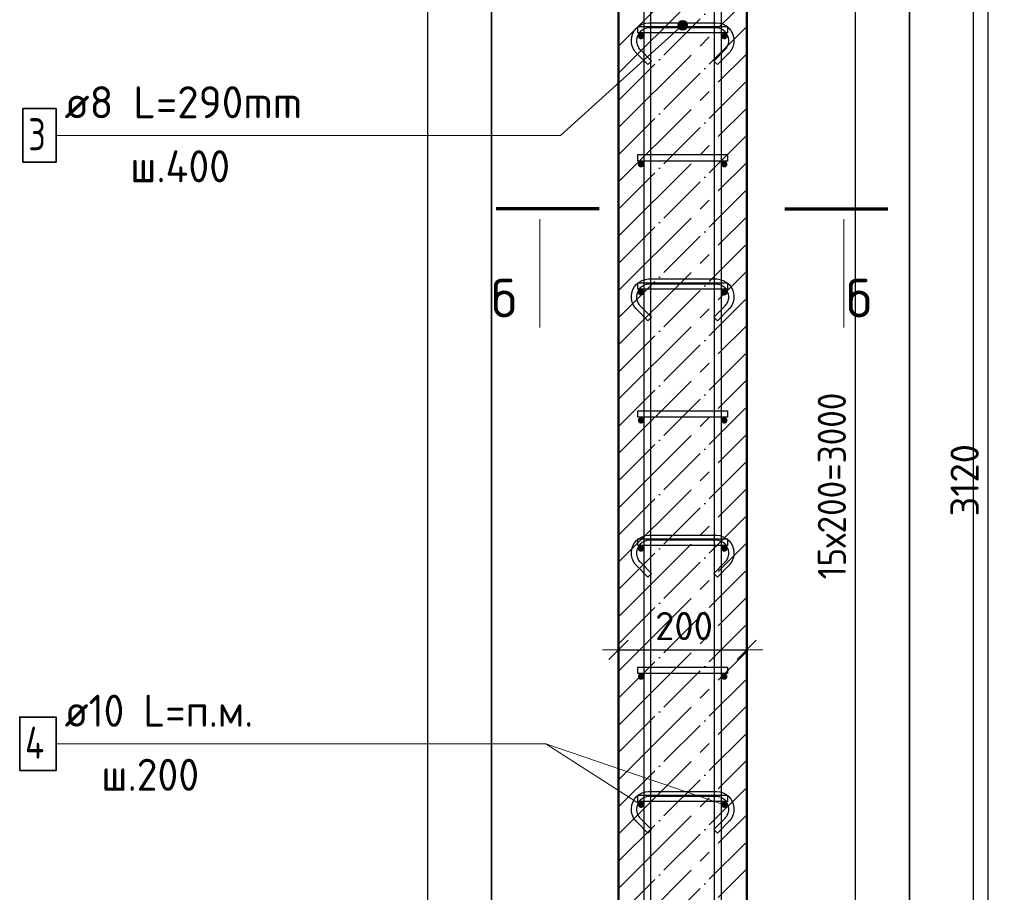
# Model space of a CAD drawing. Header units: millimetres. Extents: x -27380 to 48638, y 46540 to 72525.
# Tile 40 of 106: x -14866 to -13329, y 61149 to 62511. Entities that reach past the tile are written whole.
import ezdxf

# ---------------------------------------------------------------- set-up
doc = ezdxf.new("R2010")
doc.units = ezdxf.units.MM
doc.header["$PDMODE"] = 65
doc.linetypes.add('______11', pattern=[100, 80, -10, 0, -10])
doc.linetypes.add('______5', pattern=[220, 160, -20, 20, -20])
for name, color, linetype, lineweight in [('Standard', 7, 'Continuous', 25), ('Арм.стержн. Арматура края', 96, 'Continuous', 35), ('Арм.стержн. вертикальными 1', 22, 'Continuous', 35), ('Арм.стержн.горизонт. 1', 180, 'Continuous', 35), ('Размерная линия_ общее', 7, 'Continuous', 13)]:
    doc.layers.add(name, color=color, linetype=linetype, lineweight=lineweight)
doc.layers.add('Арм.стержн.Стяжки', color=7, linetype='Continuous', lineweight=35, true_color=0x501e0f)
doc.styles.add('ISOCPEUR', font='ISOCPEUR')
doc.dimstyles.new('DIMSTYLE_7', dxfattribs={"dimtxt": 44, "dimasz": 50, "dimexe": 0, "dimexo": 0, "dimgap": 22, "dimtad": 2, "dimdec": 0, "dimrnd": 5, "dimzin": 12, "dimdsep": 46, "dimtxsty": 'ISOCPEUR', "dimblk1": 'ALL_ML_STRICH', "dimblk2": 'ALL_ML_STRICH', "dimsah": 1, "dimcen": 0, "dimclrd": 7, "dimclre": 256, "dimclrt": 7, "dimadec": 0, "dimazin": 0, "dimtfac": 1, "dimtdec": 0, "dimtix": 1, "dimtmove": 2, "dimatfit": 3, "dimfxl": 0, "dimtzin": 0, "dimlwd": 0, "dimlwe": -3, "dimarcsym": 0})

# ---------------------------------------------------------------- blocks, each defined once
blk = doc.blocks.new('ALL_ML_STRICH')
at = {"color": 0, "linetype": 'ByBlock', "lineweight": -2}
for p, q in [((0, -0.5), (0, 0.5)), ((-1, 0), (0.5, 0)), ((-0.3, -0.3), (0.3, 0.3))]:
    blk.add_line(p, q, dxfattribs=at)
blk = doc.blocks.new('*D158')
at = {"layer": 'DEFPOINTS', "color": 7, "linetype": 'Continuous', "lineweight": 13, "transparency": 33554687}
for p in [(-13931, 61527.6), (-13731, 61526.8), (-13931, 61518.2)]:
    blk.add_point(p, dxfattribs=at)
at = {"layer": 'Размерная линия_ общее', "color": 253, "linetype": 'Continuous', "lineweight": -2, "true_color": 0xa0a0a0, "transparency": 33554687}
for p, q in [((-13931, 61527.6), (-13931, 61527.6)), ((-13731, 61527.6), (-13731, 61527.6))]:
    blk.add_line(p, q, dxfattribs=at)
at = {"layer": 'Размерная линия_ общее', "color": 7, "linetype": 'Continuous', "lineweight": -2, "transparency": 33554687}
blk.add_line((-13931, 61527.6), (-13731, 61527.6), dxfattribs=at)
at = {"layer": 'Размерная линия_ общее', "color": 7, "linetype": 'Continuous', "lineweight": 13, "transparency": 33554687, "xscale": 50, "yscale": 50, "zscale": 50, "rotation": 180}
blk.add_blockref('ALL_ML_STRICH', (-13931, 61527.6), dxfattribs=at)
at = {"layer": 'Размерная линия_ общее', "color": 7, "linetype": 'Continuous', "lineweight": 13, "transparency": 33554687, "xscale": 50, "yscale": 50, "zscale": 50}
blk.add_blockref('ALL_ML_STRICH', (-13731, 61527.6), dxfattribs=at)
at = {"layer": 'Размерная линия_ общее', "color": 7, "linetype": 'Continuous', "lineweight": 13, "transparency": 33554687, "insert": (-13828.8, 61564.6), "char_height": 44, "width": 132, "attachment_point": 5, "style": 'ISOCPEUR'}
blk.add_mtext('\\A1;{200}', dxfattribs=at)
blk = doc.blocks.new('*D161')
at = {"layer": 'DEFPOINTS', "color": 7, "linetype": 'Continuous', "lineweight": 13, "transparency": 33554687}
for p in [(-13766, 63285.6), (-13766, 60285.6), (-13561, 60285.6)]:
    blk.add_point(p, dxfattribs=at)
at = {"layer": 'Размерная линия_ общее', "color": 253, "linetype": 'Continuous', "lineweight": -2, "true_color": 0xa0a0a0, "transparency": 33554687}
for p, q in [((-13746, 63285.6), (-13561, 63285.6)), ((-13746, 60285.6), (-13561, 60285.6))]:
    blk.add_line(p, q, dxfattribs=at)
at = {"layer": 'Размерная линия_ общее', "color": 7, "linetype": 'Continuous', "lineweight": -2, "transparency": 33554687}
blk.add_line((-13561, 60285.6), (-13561, 63285.6), dxfattribs=at)
at = {"layer": 'Размерная линия_ общее', "color": 7, "linetype": 'Continuous', "lineweight": 13, "transparency": 33554687, "xscale": 50, "yscale": 50, "zscale": 50}
for p, rotation in [((-13561, 63285.6), 90), ((-13561, 60285.6), 270)]:
    blk.add_blockref('ALL_ML_STRICH', p, dxfattribs=dict(at, rotation=rotation))
at = {"layer": 'Размерная линия_ общее', "color": 7, "linetype": 'Continuous', "lineweight": 13, "transparency": 33554687, "insert": (-13620, 61637.6), "char_height": 44, "width": 2.2, "attachment_point": 1, "rotation": 90, "line_spacing_factor": 0.60241, "style": 'ISOCPEUR'}
blk.add_mtext('\\W0.91;15х200=3000', dxfattribs=at)
blk = doc.blocks.new('*D163')
at = {"layer": 'DEFPOINTS', "color": 7, "linetype": 'Continuous', "lineweight": 13, "transparency": 33554687}
for p in [(-13731, 63345.6), (-13683, 60225.6), (-13353.7, 60225.6)]:
    blk.add_point(p, dxfattribs=at)
at = {"layer": 'Размерная линия_ общее', "color": 253, "linetype": 'Continuous', "lineweight": -2, "true_color": 0xa0a0a0, "transparency": 33554687}
for p, q in [((-13711, 63345.6), (-13353.7, 63345.6)), ((-13663, 60225.6), (-13353.7, 60225.6))]:
    blk.add_line(p, q, dxfattribs=at)
at = {"layer": 'Размерная линия_ общее', "color": 7, "linetype": 'Continuous', "lineweight": -2, "transparency": 33554687}
blk.add_line((-13353.7, 60225.6), (-13353.7, 63345.6), dxfattribs=at)
at = {"layer": 'Размерная линия_ общее', "color": 7, "linetype": 'Continuous', "lineweight": 13, "transparency": 33554687, "xscale": 50, "yscale": 50, "zscale": 50}
for p, rotation in [((-13353.7, 63345.6), 90), ((-13353.7, 60225.6), 270)]:
    blk.add_blockref('ALL_ML_STRICH', p, dxfattribs=dict(at, rotation=rotation))
at = {"layer": 'Размерная линия_ общее', "color": 7, "linetype": 'Continuous', "lineweight": 13, "transparency": 33554687, "insert": (-13390.7, 61792.2), "char_height": 44, "width": 176, "attachment_point": 5, "rotation": 90, "style": 'ISOCPEUR'}
blk.add_mtext('\\A1;{3120}', dxfattribs=at)

msp = doc.modelspace()

# ---------------------------------------------------------------- hatches: boundary and pattern name
at = {"layer": 'Арм.стержн.горизонт. 1', "linetype": 'Continuous', "lineweight": 50, "transparency": 33554687}
for points in [[(-13891, 62485.6), (-13891.3, 62487.5), (-13892.4, 62489.2), (-13894, 62490.2), (-13896, 62490.6), (-13897.9, 62490.2), (-13899.5, 62489.2), (-13900.6, 62487.5), (-13901, 62485.6), (-13900.6, 62483.7), (-13899.5, 62482.1), (-13897.9, 62481), (-13896, 62480.6), (-13894, 62481), (-13892.4, 62482.1), (-13891.3, 62483.7)], [(-13761, 62485.6), (-13761.3, 62487.5), (-13762.4, 62489.2), (-13764, 62490.2), (-13766, 62490.6), (-13767.9, 62490.2), (-13769.5, 62489.2), (-13770.6, 62487.5), (-13771, 62485.6), (-13770.6, 62483.7), (-13769.5, 62482.1), (-13767.9, 62481), (-13766, 62480.6), (-13764, 62481), (-13762.4, 62482.1), (-13761.3, 62483.7)], [(-13891, 62285.6), (-13891.3, 62287.5), (-13892.4, 62289.2), (-13894, 62290.2), (-13896, 62290.6), (-13897.9, 62290.2), (-13899.5, 62289.2), (-13900.6, 62287.5), (-13901, 62285.6), (-13900.6, 62283.7), (-13899.5, 62282.1), (-13897.9, 62281), (-13896, 62280.6), (-13894, 62281), (-13892.4, 62282.1), (-13891.3, 62283.7)], [(-13761, 62285.6), (-13761.3, 62287.5), (-13762.4, 62289.2), (-13764, 62290.2), (-13766, 62290.6), (-13767.9, 62290.2), (-13769.5, 62289.2), (-13770.6, 62287.5), (-13771, 62285.6), (-13770.6, 62283.7), (-13769.5, 62282.1), (-13767.9, 62281), (-13766, 62280.6), (-13764, 62281), (-13762.4, 62282.1), (-13761.3, 62283.7)], [(-13891, 62085.6), (-13891.3, 62087.5), (-13892.4, 62089.2), (-13894, 62090.2), (-13896, 62090.6), (-13897.9, 62090.2), (-13899.5, 62089.2), (-13900.6, 62087.5), (-13901, 62085.6), (-13900.6, 62083.7), (-13899.5, 62082.1), (-13897.9, 62081), (-13896, 62080.6), (-13894, 62081), (-13892.4, 62082.1), (-13891.3, 62083.7)], [(-13761, 62085.6), (-13761.3, 62087.5), (-13762.4, 62089.2), (-13764, 62090.2), (-13766, 62090.6), (-13767.9, 62090.2), (-13769.5, 62089.2), (-13770.6, 62087.5), (-13771, 62085.6), (-13770.6, 62083.7), (-13769.5, 62082.1), (-13767.9, 62081), (-13766, 62080.6), (-13764, 62081), (-13762.4, 62082.1), (-13761.3, 62083.7)], [(-13891, 61885.6), (-13891.3, 61887.5), (-13892.4, 61889.2), (-13894, 61890.2), (-13896, 61890.6), (-13897.9, 61890.2), (-13899.5, 61889.2), (-13900.6, 61887.5), (-13901, 61885.6), (-13900.6, 61883.7), (-13899.5, 61882.1), (-13897.9, 61881), (-13896, 61880.6), (-13894, 61881), (-13892.4, 61882.1), (-13891.3, 61883.7)], [(-13761, 61885.6), (-13761.3, 61887.5), (-13762.4, 61889.2), (-13764, 61890.2), (-13766, 61890.6), (-13767.9, 61890.2), (-13769.5, 61889.2), (-13770.6, 61887.5), (-13771, 61885.6), (-13770.6, 61883.7), (-13769.5, 61882.1), (-13767.9, 61881), (-13766, 61880.6), (-13764, 61881), (-13762.4, 61882.1), (-13761.3, 61883.7)], [(-13891, 61685.6), (-13891.3, 61687.5), (-13892.4, 61689.2), (-13894, 61690.2), (-13896, 61690.6), (-13897.9, 61690.2), (-13899.5, 61689.2), (-13900.6, 61687.5), (-13901, 61685.6), (-13900.6, 61683.7), (-13899.5, 61682.1), (-13897.9, 61681), (-13896, 61680.6), (-13894, 61681), (-13892.4, 61682.1), (-13891.3, 61683.7)], [(-13761, 61685.6), (-13761.3, 61687.5), (-13762.4, 61689.2), (-13764, 61690.2), (-13766, 61690.6), (-13767.9, 61690.2), (-13769.5, 61689.2), (-13770.6, 61687.5), (-13771, 61685.6), (-13770.6, 61683.7), (-13769.5, 61682.1), (-13767.9, 61681), (-13766, 61680.6), (-13764, 61681), (-13762.4, 61682.1), (-13761.3, 61683.7)], [(-13891, 61485.6), (-13891.3, 61487.5), (-13892.4, 61489.2), (-13894, 61490.2), (-13896, 61490.6), (-13897.9, 61490.2), (-13899.5, 61489.2), (-13900.6, 61487.5), (-13901, 61485.6), (-13900.6, 61483.7), (-13899.5, 61482.1), (-13897.9, 61481), (-13896, 61480.6), (-13894, 61481), (-13892.4, 61482.1), (-13891.3, 61483.7)], [(-13761, 61485.6), (-13761.3, 61487.5), (-13762.4, 61489.2), (-13764, 61490.2), (-13766, 61490.6), (-13767.9, 61490.2), (-13769.5, 61489.2), (-13770.6, 61487.5), (-13771, 61485.6), (-13770.6, 61483.7), (-13769.5, 61482.1), (-13767.9, 61481), (-13766, 61480.6), (-13764, 61481), (-13762.4, 61482.1), (-13761.3, 61483.7)], [(-13891, 61285.6), (-13891.3, 61287.5), (-13892.4, 61289.2), (-13894, 61290.2), (-13896, 61290.6), (-13897.9, 61290.2), (-13899.5, 61289.2), (-13900.6, 61287.5), (-13901, 61285.6), (-13900.6, 61283.7), (-13899.5, 61282.1), (-13897.9, 61281), (-13896, 61280.6), (-13894, 61281), (-13892.4, 61282.1), (-13891.3, 61283.7)], [(-13761, 61285.6), (-13761.3, 61287.5), (-13762.4, 61289.2), (-13764, 61290.2), (-13766, 61290.6), (-13767.9, 61290.2), (-13769.5, 61289.2), (-13770.6, 61287.5), (-13771, 61285.6), (-13770.6, 61283.7), (-13769.5, 61282.1), (-13767.9, 61281), (-13766, 61280.6), (-13764, 61281), (-13762.4, 61282.1), (-13761.3, 61283.7)]]:
    msp.add_hatch(color=4, dxfattribs=at).paths.add_polyline_path(points)
at = {"layer": 'Арм.стержн.Стяжки', "linetype": 'Continuous', "lineweight": 13, "transparency": 33554687}
for points in [[(-13838.3, 62501), (-13829.4, 62495.2), (-13838.1, 62504.8)], [(-13833.2, 62495.4), (-13838.3, 62501), (-13836.5, 62497.5)], [(-13838.3, 62501), (-13833.2, 62495.4), (-13829.4, 62495.2)], [(-13838.1, 62504.8), (-13825.9, 62496.9), (-13836, 62508.1)], [(-13838.1, 62504.8), (-13829.4, 62495.2), (-13825.9, 62496.9)], [(-13836, 62508.1), (-13823.9, 62500.2), (-13832.5, 62509.8)], [(-13836, 62508.1), (-13825.9, 62496.9), (-13823.9, 62500.2)], [(-13832.5, 62509.8), (-13823.9, 62500.2), (-13823.6, 62504)], [(-13832.5, 62509.8), (-13823.6, 62504), (-13828.7, 62509.6)], [(-13828.7, 62509.6), (-13823.6, 62504), (-13825.4, 62507.5)]]:
    msp.add_hatch(color=7, dxfattribs=at).paths.add_polyline_path(points)

# ---------------------------------------------------------------- linework, layer by layer
at = {"layer": 'Standard', "color": 52, "linetype": 'Continuous', "lineweight": -3, "transparency": 33554687}
for p, q in [((-14129.6, 63585.8), (-14129.6, 59880.4)), ((-14129.6, 59880.4), (-14129.6, 63585.8)), ((-13476.7, 63585.8), (-13476.7, 59880.4)), ((-13476.7, 59880.4), (-13476.7, 63585.8))]:
    msp.add_line(p, q, dxfattribs=at)
at = {"layer": 'Standard', "color": 7, "linetype": 'Continuous', "lineweight": 70, "transparency": 33554687}
for p, q in [((-13961.5, 62216.1), (-14122.3, 62216.1)), ((-13671.5, 62216.1), (-13510.7, 62216.1))]:
    msp.add_line(p, q, dxfattribs=at)
at = {"layer": 'Standard', "color": 7, "linetype": 'Continuous', "lineweight": 13, "transparency": 33554687}
for p, q in [((-14053.8, 62200.1), (-14053.8, 62030.5)), ((-13579.2, 62200.1), (-13579.2, 62030.5)), ((-13766, 61285.6), (-14044.4, 61380.7))]:
    msp.add_line(p, q, dxfattribs=at)
at = {"layer": 'Standard', "color": 7, "linetype": 'Continuous', "lineweight": -3, "transparency": 33554687}
msp.add_lwpolyline([(-14229.6, 59780.4), (-13376.7, 59780.4), (-13376.7, 63685.8), (-14229.6, 63685.8), (-14229.6, 59780.4)], dxfattribs=at)
at = {"layer": 'Арм.стержн. Арматура края', "color": 4, "linetype": 'Continuous', "lineweight": 25, "transparency": 33554687}
for points in [[(-13761, 62490.6), (-13901, 62490.6), (-13901, 62500.6), (-13761, 62500.6), (-13761, 62490.6)], [(-13761, 62290.6), (-13901, 62290.6), (-13901, 62300.6), (-13761, 62300.6), (-13761, 62290.6)], [(-13761, 62090.6), (-13901, 62090.6), (-13901, 62100.6), (-13761, 62100.6), (-13761, 62090.6)], [(-13761, 61890.6), (-13901, 61890.6), (-13901, 61900.6), (-13761, 61900.6), (-13761, 61890.6)], [(-13761, 61690.6), (-13901, 61690.6), (-13901, 61700.6), (-13761, 61700.6), (-13761, 61690.6)], [(-13761, 61490.6), (-13901, 61490.6), (-13901, 61500.6), (-13761, 61500.6), (-13761, 61490.6)], [(-13761, 61290.6), (-13901, 61290.6), (-13901, 61300.6), (-13761, 61300.6), (-13761, 61290.6)]]:
    msp.add_lwpolyline(points, dxfattribs=at)
at = {"layer": 'Арм.стержн. вертикальными 1', "color": 4, "linetype": 'Continuous', "lineweight": 25, "transparency": 33554687}
for points in [[(-13781, 60225.6), (-13781, 63436.6), (-13781.6, 63441.1), (-13783.1, 63445.7), (-13785.4, 63449.9), (-13788.3, 63453.3), (-13791.7, 63456.1), (-13795.9, 63458.5), (-13800.5, 63460), (-13805, 63460.6), (-14086, 63460.6), (-14086, 63470.6), (-13804.3, 63470.6), (-13798.2, 63469.8), (-13791.8, 63467.7), (-13786, 63464.4), (-13781.2, 63460.4), (-13777.2, 63455.6), (-13773.9, 63449.7), (-13771.8, 63443.4), (-13771, 63437.3), (-13771, 60225.6), (-13781, 60225.6)], [(-13781, 60225.6), (-13781, 63436.6), (-13781.6, 63441.1), (-13783.1, 63445.7), (-13785.4, 63449.9), (-13788.3, 63453.3), (-13791.7, 63456.1), (-13795.9, 63458.5), (-13800.5, 63460), (-13805, 63460.6), (-14086, 63460.6), (-14086, 63470.6), (-13804.3, 63470.6), (-13798.2, 63469.8), (-13791.8, 63467.7), (-13786, 63464.4), (-13781.2, 63460.4), (-13777.2, 63455.6), (-13773.9, 63449.7), (-13771.8, 63443.4), (-13771, 63437.3), (-13771, 60225.6), (-13781, 60225.6)], [(-13891, 60225.6), (-13891, 63376.6), (-13891.6, 63381.1), (-13893.1, 63385.7), (-13895.4, 63389.9), (-13898.3, 63393.3), (-13901.7, 63396.1), (-13905.9, 63398.5), (-13910.5, 63400), (-13915, 63400.6), (-14134.6, 63400.6), (-14134.6, 63410.6), (-13914.3, 63410.6), (-13908.2, 63409.8), (-13901.8, 63407.7), (-13896, 63404.4), (-13891.2, 63400.4), (-13887.2, 63395.6), (-13883.9, 63389.7), (-13881.8, 63383.4), (-13881, 63377.3), (-13881, 60225.6), (-13891, 60225.6)], [(-13891, 60225.6), (-13891, 63376.6), (-13891.6, 63381.1), (-13893.1, 63385.7), (-13895.4, 63389.9), (-13898.3, 63393.3), (-13901.7, 63396.1), (-13905.9, 63398.5), (-13910.5, 63400), (-13915, 63400.6), (-14134.6, 63400.6), (-14134.6, 63410.6), (-13914.3, 63410.6), (-13908.2, 63409.8), (-13901.8, 63407.7), (-13896, 63404.4), (-13891.2, 63400.4), (-13887.2, 63395.6), (-13883.9, 63389.7), (-13881.8, 63383.4), (-13881, 63377.3), (-13881, 60225.6), (-13891, 60225.6)]]:
    msp.add_lwpolyline(points, dxfattribs=at)
at = {"layer": 'Арм.стержн.горизонт. 1', "color": 52, "linetype": 'Continuous', "lineweight": 50, "transparency": 33554687}
for p, q in [((-13931, 63345.6), (-13931, 60225.6)), ((-13731, 63345.6), (-13731, 60225.6))]:
    msp.add_line(p, q, dxfattribs=at)
at = {"layer": 'Арм.стержн.горизонт. 1', "color": 7, "linetype": 'Continuous', "lineweight": 13, "transparency": 33554687}
for p, q in [((-14809.4, 61380.7), (-14044.4, 61380.7)), ((-14044.4, 61380.7), (-13896, 61285.6))]:
    msp.add_line(p, q, dxfattribs=at)
at = {"layer": 'Арм.стержн.горизонт. 1', "color": 7, "linetype": 'Continuous', "lineweight": 35, "transparency": 33554687}
msp.add_lwpolyline([(-14866.1, 61339), (-14809.4, 61339), (-14809.4, 61422.4), (-14866.1, 61422.4), (-14866.1, 61339)], dxfattribs=at)
at = {"layer": 'Арм.стержн.Стяжки', "color": 7, "linetype": 'Continuous', "lineweight": 13, "transparency": 33554687}
for p, q in [((-14021.9, 62330.7), (-13831, 62502.5)), ((-13836.5, 62497.5), (-13836.5, 62497.5)), ((-13836, 62508.1), (-13836, 62508.1)), ((-13825.9, 62496.9), (-13825.9, 62496.9)), ((-13825.4, 62507.5), (-13825.4, 62507.5)), ((-14809.4, 62330.7), (-14021.9, 62330.7))]:
    msp.add_line(p, q, dxfattribs=at)
at = {"layer": 'Арм.стержн.Стяжки', "color": 40, "linetype": 'Continuous', "lineweight": 25, "transparency": 33554687}
for points in [[(-13782.4, 62446.8), (-13764.5, 62464.6), (-13763.3, 62466), (-13762.2, 62467.6), (-13761.3, 62469.2), (-13760.5, 62470.8), (-13759.9, 62472.6), (-13759.4, 62474.4), (-13759.1, 62476.2), (-13759, 62478.1), (-13759, 62479.3), (-13759.5, 62482.9), (-13760.7, 62486.5), (-13762.5, 62489.9), (-13764.8, 62492.6), (-13767.6, 62494.9), (-13770.9, 62496.8), (-13774.6, 62498), (-13778.2, 62498.5), (-13883.7, 62498.5), (-13887.3, 62498), (-13891, 62496.8), (-13894.4, 62494.9), (-13897.1, 62492.6), (-13899.4, 62489.9), (-13901.2, 62486.5), (-13902.4, 62482.9), (-13903, 62479.3), (-13903, 62478.1), (-13902.8, 62476.2), (-13902.5, 62474.4), (-13902.1, 62472.6), (-13901.4, 62470.8), (-13900.6, 62469.2), (-13899.7, 62467.6), (-13898.6, 62466), (-13897.4, 62464.6), (-13879.5, 62446.8), (-13885.2, 62441.1), (-13903.2, 62459.2), (-13904.9, 62461.1), (-13906.4, 62463.2), (-13907.7, 62465.4), (-13908.8, 62467.8), (-13909.7, 62470.2), (-13910.4, 62472.7), (-13910.8, 62475.3), (-13911, 62477.8), (-13911, 62479.8), (-13910.3, 62484.7), (-13908.6, 62489.8), (-13906, 62494.5), (-13902.8, 62498.3), (-13898.9, 62501.5), (-13894.2, 62504.1), (-13889.2, 62505.8), (-13884.3, 62506.5), (-13777.6, 62506.5), (-13772.7, 62505.8), (-13767.7, 62504.1), (-13763, 62501.5), (-13759.1, 62498.3), (-13755.9, 62494.5), (-13753.3, 62489.8), (-13751.6, 62484.7), (-13751, 62479.8), (-13751, 62477.8), (-13751.1, 62475.3), (-13751.5, 62472.7), (-13752.2, 62470.2), (-13753.1, 62467.8), (-13754.2, 62465.4), (-13755.5, 62463.2), (-13757, 62461.1), (-13758.7, 62459.2), (-13776.7, 62441.1), (-13782.4, 62446.8)], [(-13782.4, 62046.8), (-13764.5, 62064.6), (-13763.3, 62066), (-13762.2, 62067.6), (-13761.3, 62069.2), (-13760.5, 62070.8), (-13759.9, 62072.6), (-13759.4, 62074.4), (-13759.1, 62076.2), (-13759, 62078.1), (-13759, 62079.3), (-13759.5, 62082.9), (-13760.7, 62086.5), (-13762.5, 62089.9), (-13764.8, 62092.6), (-13767.6, 62094.9), (-13770.9, 62096.8), (-13774.6, 62098), (-13778.2, 62098.5), (-13883.7, 62098.5), (-13887.3, 62098), (-13891, 62096.8), (-13894.4, 62094.9), (-13897.1, 62092.6), (-13899.4, 62089.9), (-13901.2, 62086.5), (-13902.4, 62082.9), (-13903, 62079.3), (-13903, 62078.1), (-13902.8, 62076.2), (-13902.5, 62074.4), (-13902.1, 62072.6), (-13901.4, 62070.8), (-13900.6, 62069.2), (-13899.7, 62067.6), (-13898.6, 62066), (-13897.4, 62064.6), (-13879.5, 62046.8), (-13885.2, 62041.1), (-13903.2, 62059.2), (-13904.9, 62061.1), (-13906.4, 62063.2), (-13907.7, 62065.4), (-13908.8, 62067.8), (-13909.7, 62070.2), (-13910.4, 62072.7), (-13910.8, 62075.3), (-13911, 62077.8), (-13911, 62079.8), (-13910.3, 62084.7), (-13908.6, 62089.8), (-13906, 62094.5), (-13902.8, 62098.3), (-13898.9, 62101.5), (-13894.2, 62104.1), (-13889.2, 62105.8), (-13884.3, 62106.5), (-13777.6, 62106.5), (-13772.7, 62105.8), (-13767.7, 62104.1), (-13763, 62101.5), (-13759.1, 62098.3), (-13755.9, 62094.5), (-13753.3, 62089.8), (-13751.6, 62084.7), (-13751, 62079.8), (-13751, 62077.8), (-13751.1, 62075.3), (-13751.5, 62072.7), (-13752.2, 62070.2), (-13753.1, 62067.8), (-13754.2, 62065.4), (-13755.5, 62063.2), (-13757, 62061.1), (-13758.7, 62059.2), (-13776.7, 62041.1), (-13782.4, 62046.8)], [(-13782.4, 61646.8), (-13764.5, 61664.6), (-13763.3, 61666), (-13762.2, 61667.6), (-13761.3, 61669.2), (-13760.5, 61670.8), (-13759.9, 61672.6), (-13759.4, 61674.4), (-13759.1, 61676.2), (-13759, 61678.1), (-13759, 61679.3), (-13759.5, 61682.9), (-13760.7, 61686.5), (-13762.5, 61689.9), (-13764.8, 61692.6), (-13767.6, 61694.9), (-13770.9, 61696.8), (-13774.6, 61698), (-13778.2, 61698.5), (-13883.7, 61698.5), (-13887.3, 61698), (-13891, 61696.8), (-13894.4, 61694.9), (-13897.1, 61692.6), (-13899.4, 61689.9), (-13901.2, 61686.5), (-13902.4, 61682.9), (-13903, 61679.3), (-13903, 61678.1), (-13902.8, 61676.2), (-13902.5, 61674.4), (-13902.1, 61672.6), (-13901.4, 61670.8), (-13900.6, 61669.2), (-13899.7, 61667.6), (-13898.6, 61666), (-13897.4, 61664.6), (-13879.5, 61646.8), (-13885.2, 61641.1), (-13903.2, 61659.2), (-13904.9, 61661.1), (-13906.4, 61663.2), (-13907.7, 61665.4), (-13908.8, 61667.8), (-13909.7, 61670.2), (-13910.4, 61672.7), (-13910.8, 61675.3), (-13911, 61677.8), (-13911, 61679.8), (-13910.3, 61684.7), (-13908.6, 61689.8), (-13906, 61694.5), (-13902.8, 61698.3), (-13898.9, 61701.5), (-13894.2, 61704.1), (-13889.2, 61705.8), (-13884.3, 61706.5), (-13777.6, 61706.5), (-13772.7, 61705.8), (-13767.7, 61704.1), (-13763, 61701.5), (-13759.1, 61698.3), (-13755.9, 61694.5), (-13753.3, 61689.8), (-13751.6, 61684.7), (-13751, 61679.8), (-13751, 61677.8), (-13751.1, 61675.3), (-13751.5, 61672.7), (-13752.2, 61670.2), (-13753.1, 61667.8), (-13754.2, 61665.4), (-13755.5, 61663.2), (-13757, 61661.1), (-13758.7, 61659.2), (-13776.7, 61641.1), (-13782.4, 61646.8)], [(-13782.4, 61246.8), (-13764.5, 61264.6), (-13763.3, 61266), (-13762.2, 61267.6), (-13761.3, 61269.2), (-13760.5, 61270.8), (-13759.9, 61272.6), (-13759.4, 61274.4), (-13759.1, 61276.2), (-13759, 61278.1), (-13759, 61279.3), (-13759.5, 61282.9), (-13760.7, 61286.5), (-13762.5, 61289.9), (-13764.8, 61292.6), (-13767.6, 61294.9), (-13770.9, 61296.8), (-13774.6, 61298), (-13778.2, 61298.5), (-13883.7, 61298.5), (-13887.3, 61298), (-13891, 61296.8), (-13894.4, 61294.9), (-13897.1, 61292.6), (-13899.4, 61289.9), (-13901.2, 61286.5), (-13902.4, 61282.9), (-13903, 61279.3), (-13903, 61278.1), (-13902.8, 61276.2), (-13902.5, 61274.4), (-13902.1, 61272.6), (-13901.4, 61270.8), (-13900.6, 61269.2), (-13899.7, 61267.6), (-13898.6, 61266), (-13897.4, 61264.6), (-13879.5, 61246.8), (-13885.2, 61241.1), (-13903.2, 61259.2), (-13904.9, 61261.1), (-13906.4, 61263.2), (-13907.7, 61265.4), (-13908.8, 61267.8), (-13909.7, 61270.2), (-13910.4, 61272.7), (-13910.8, 61275.3), (-13911, 61277.8), (-13911, 61279.8), (-13910.3, 61284.7), (-13908.6, 61289.8), (-13906, 61294.5), (-13902.8, 61298.3), (-13898.9, 61301.5), (-13894.2, 61304.1), (-13889.2, 61305.8), (-13884.3, 61306.5), (-13777.6, 61306.5), (-13772.7, 61305.8), (-13767.7, 61304.1), (-13763, 61301.5), (-13759.1, 61298.3), (-13755.9, 61294.5), (-13753.3, 61289.8), (-13751.6, 61284.7), (-13751, 61279.8), (-13751, 61277.8), (-13751.1, 61275.3), (-13751.5, 61272.7), (-13752.2, 61270.2), (-13753.1, 61267.8), (-13754.2, 61265.4), (-13755.5, 61263.2), (-13757, 61261.1), (-13758.7, 61259.2), (-13776.7, 61241.1), (-13782.4, 61246.8)]]:
    msp.add_lwpolyline(points, dxfattribs=at)
at = {"layer": 'Арм.стержн.Стяжки', "color": 7, "linetype": 'Continuous', "lineweight": 35, "transparency": 33554687}
msp.add_lwpolyline([(-14861.1, 62289), (-14809.4, 62289), (-14809.4, 62372.4), (-14861.1, 62372.4), (-14861.1, 62289)], dxfattribs=at)
at = {"layer": 'Арм.стержн.Стяжки', "color": 7, "linetype": 'Continuous', "lineweight": 13, "transparency": 33554687}
msp.add_circle((-13831, 62502.5), 7.5, dxfattribs=at)
at = {"layer": 'Размерная линия_ общее', "color": 7, "linetype": 'Continuous', "lineweight": 50, "transparency": 33554687}
for p, q in [((-13931, 63345.6), (-13931, 60225.6)), ((-13731, 60225.6), (-13731, 63345.6))]:
    msp.add_line(p, q, dxfattribs=at)
at = {"layer": 'Размерная линия_ общее', "color": 7, "linetype": '______11', "lineweight": -3, "transparency": 33554687}
for p, q in [((-13931, 62470.2), (-13731, 62670.2)), ((-13931, 62385.3), (-13731, 62585.3)), ((-13931, 62300.5), (-13731, 62500.5)), ((-13931, 62215.6), (-13731, 62415.6)), ((-13931, 62130.8), (-13731, 62330.8)), ((-13931, 62045.9), (-13731, 62245.9)), ((-13931, 61961.1), (-13731, 62161.1)), ((-13931, 61876.2), (-13731, 62076.2)), ((-13931, 61791.4), (-13731, 61991.4)), ((-13931, 61706.5), (-13731, 61906.5)), ((-13931, 61621.6), (-13731, 61821.6)), ((-13931, 61536.8), (-13731, 61736.8)), ((-13931, 61451.9), (-13731, 61651.9)), ((-13931, 61367.1), (-13731, 61567.1)), ((-13931, 61282.2), (-13731, 61482.2)), ((-13931, 61197.4), (-13731, 61397.4)), ((-13931, 61112.5), (-13731, 61312.5)), ((-13931, 61027.7), (-13731, 61227.7))]:
    msp.add_line(p, q, dxfattribs=at)
at = {"layer": 'Размерная линия_ общее', "color": 7, "linetype": '______5', "lineweight": -3, "transparency": 33554687}
for p, q in [((-13931, 62427.7), (-13731, 62627.7)), ((-13931, 62342.9), (-13731, 62542.9)), ((-13931, 62258), (-13731, 62458)), ((-13931, 62173.2), (-13731, 62373.2)), ((-13931, 62088.3), (-13731, 62288.3)), ((-13931, 62003.5), (-13731, 62203.5)), ((-13931, 61918.6), (-13731, 62118.6)), ((-13931, 61833.8), (-13731, 62033.8)), ((-13931, 61748.9), (-13731, 61948.9)), ((-13931, 61664.1), (-13731, 61864.1)), ((-13931, 61579.2), (-13731, 61779.2)), ((-13931, 61494.4), (-13731, 61694.4)), ((-13931, 61409.5), (-13731, 61609.5)), ((-13931, 61324.7), (-13731, 61524.7)), ((-13931, 61239.8), (-13731, 61439.8)), ((-13931, 61155), (-13731, 61355)), ((-13931, 61070.1), (-13731, 61270.1)), ((-13931, 60985.3), (-13731, 61185.3))]:
    msp.add_line(p, q, dxfattribs=at)

# ---------------------------------------------------------------- texts
at = {"layer": 'Standard', "color": 7, "linetype": 'Continuous', "lineweight": 13, "transparency": 33554687, "char_height": 60, "width": 65.333, "attachment_point": 7, "style": 'ISOCPEUR'}
for insert in [(-14129.6, 62046.5), (-13575.3, 62046.5)]:
    msp.add_mtext('\\A1;{\\fISOCPEUR|i0|b0;\\H60.000000;\\W1.000000;\\C7;б}\\P', dxfattribs=dict(at, insert=insert))
at = {"layer": 'Арм.стержн.горизонт. 1', "color": 7, "linetype": 'Continuous', "lineweight": 25, "transparency": 33554687, "char_height": 50, "attachment_point": 7, "style": 'ISOCPEUR'}
for s, insert, width in [('\\W0.94;ø10 L=п.м.', (-14796.1, 61407.4), 333.305), ('\\W0.80;4', (-14857.8, 61357.4), 59.972), ('\\W0.95;ш.200 ', (-14738.6, 61307.4), 218.666)]:
    msp.add_mtext(s, dxfattribs=dict(at, insert=insert, width=width))
at = {"layer": 'Арм.стержн.Стяжки', "color": 7, "linetype": 'Continuous', "lineweight": 25, "transparency": 33554687, "char_height": 50, "attachment_point": 7, "style": 'ISOCPEUR'}
for s, insert, width in [('\\W0.98;ø8 L=290mm ', (-14796.1, 62357.4), 429.211), ('\\W0.78;3', (-14852.8, 62307.4), 54.401), ('\\W0.95;ш.400 ', (-14693.6, 62257.4), 223.706)]:
    msp.add_mtext(s, dxfattribs=dict(at, insert=insert, width=width))

# ---------------------------------------------------------------- dimensions: what is measured, and where the dimension line sits
at = {"layer": 'Размерная линия_ общее', "color": 7, "linetype": 'Continuous', "lineweight": 13, "transparency": 33554687}
dim = msp.add_linear_dim(base=(-13353.7, 63345.6), p1=(-13663, 60225.6), p2=(-13711, 63345.6), angle=90, dimstyle='DIMSTYLE_7', override={"dimpost": '<>', "dimclrd": 7, "dimclre": 253, "dimclrt": 7, "dimlwd": 0, "dimlwe": 65533}, dxfattribs=at)
dim.commit()
dim.dimension.update_dxf_attribs({"geometry": '*D163', "text_midpoint": (-13390.7, 61792.2), "dimtype": 160})
dim = msp.add_linear_dim(base=(-13561, 63285.6), p1=(-13746, 60285.6), p2=(-13746, 63285.6), angle=90, text='\\W0.91;15х200=3000', dimstyle='DIMSTYLE_7', override={"dimpost": '<>', "dimclrd": 7, "dimclre": 253, "dimclrt": 7, "dimlwd": 0, "dimlwe": 65533}, dxfattribs=at)
dim.commit()
dim.dimension.update_dxf_attribs({"geometry": '*D161', "text_midpoint": (-13583, 61785.6), "dimtype": 160})
dim = msp.add_linear_dim(base=(-13731, 61527.6), p1=(-13931, 61527.6), p2=(-13731, 61527.6), dimstyle='DIMSTYLE_7', override={"dimpost": '<>', "dimclrd": 7, "dimclre": 253, "dimclrt": 7, "dimlwd": 0, "dimlwe": 65533}, dxfattribs=at)
dim.commit()
dim.dimension.update_dxf_attribs({"geometry": '*D158', "text_midpoint": (-13828.8, 61564.6), "dimtype": 160})

doc.saveas('drawing.dxf')
